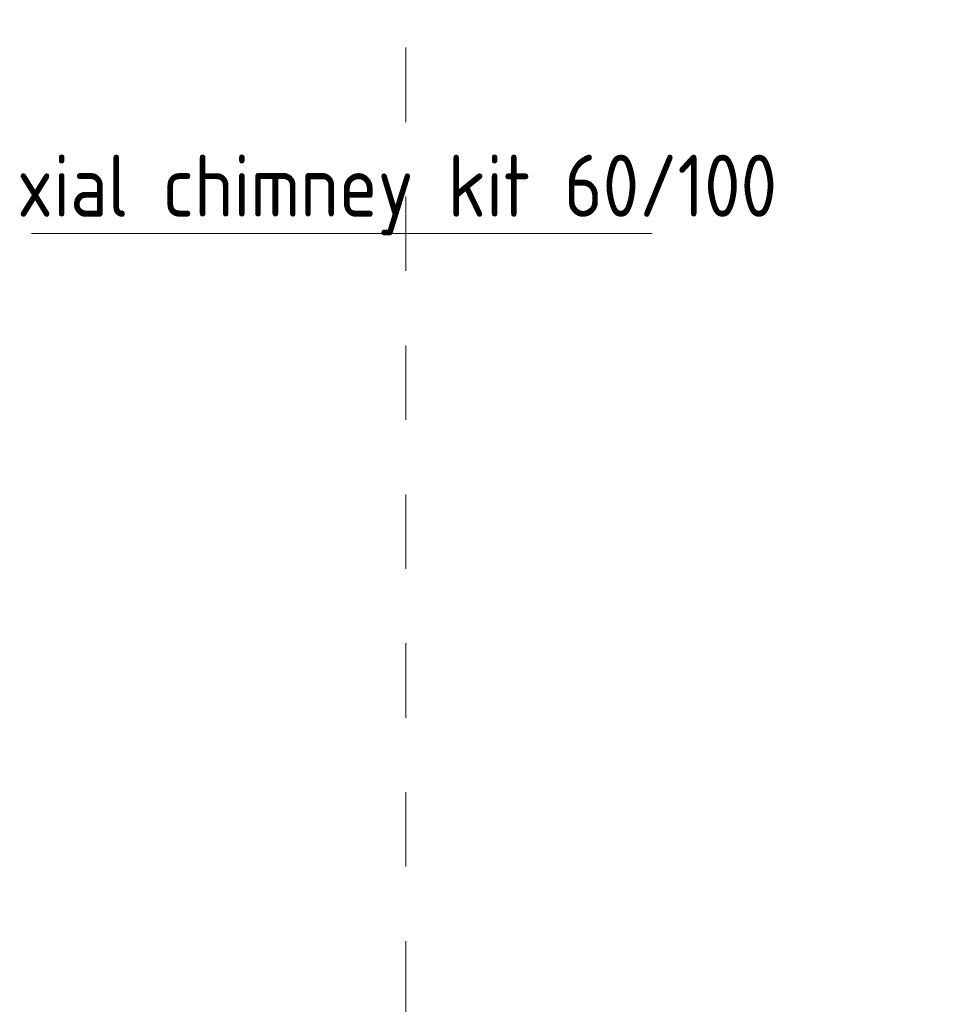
# Model space of a CAD drawing. Header units: millimetres. Extents: x 37142 to 74566, y 2709 to 34045.
# Tile 58 of 58: x 72447 to 74330, y 26110 to 28094. Entities that reach past the tile are written whole.
import ezdxf

# ---------------------------------------------------------------- set-up
doc = ezdxf.new("R2010")
doc.units = ezdxf.units.MM
doc.linetypes.add('ADSK_Скрыто', pattern=[300, 150, -150])
doc.layers.add('G-____-____-SYMB', color=111, linetype='ADSK_Скрыто', lineweight=20)
doc.layers.add('M-EQPM-___-IDEN', color=50, linetype='Continuous', lineweight=20)
doc.styles.add('GOST Common_1', font='GOST_Common.ttf', dxfattribs={"width": 0.9, "height": 125})

# ---------------------------------------------------------------- blocks, each defined once
blk = doc.blocks.new('ADSK_M_Оборудование - ADSK_Наименование_25-431939-3D Вент Right')
at = {"layer": 'M-EQPM-___-IDEN'}
blk.add_line((5550.6, 27663), (6800.6, 27663), dxfattribs=at)

msp = doc.modelspace()

# ---------------------------------------------------------------- linework, layer by layer
at = {"layer": 'G-____-____-SYMB'}
msp.add_line((73225.1, 31637.6), (73225.1, 19589), dxfattribs=at)

# ---------------------------------------------------------------- block references
at = {"layer": 'M-EQPM-___-IDEN'}
msp.add_blockref('ADSK_M_Оборудование - ADSK_Наименование_25-431939-3D Вент Right', (66920.3, 0), dxfattribs=at)

# ---------------------------------------------------------------- texts
at = {"layer": 'M-EQPM-___-IDEN', "lineweight": 9, "insert": (72211.1, 27821.9), "char_height": 125, "width": 2132.088, "attachment_point": 1, "style": 'GOST Common_1'}
msp.add_mtext('Coaxial chimney kit 60/100', dxfattribs=at)

doc.saveas('drawing.dxf')
